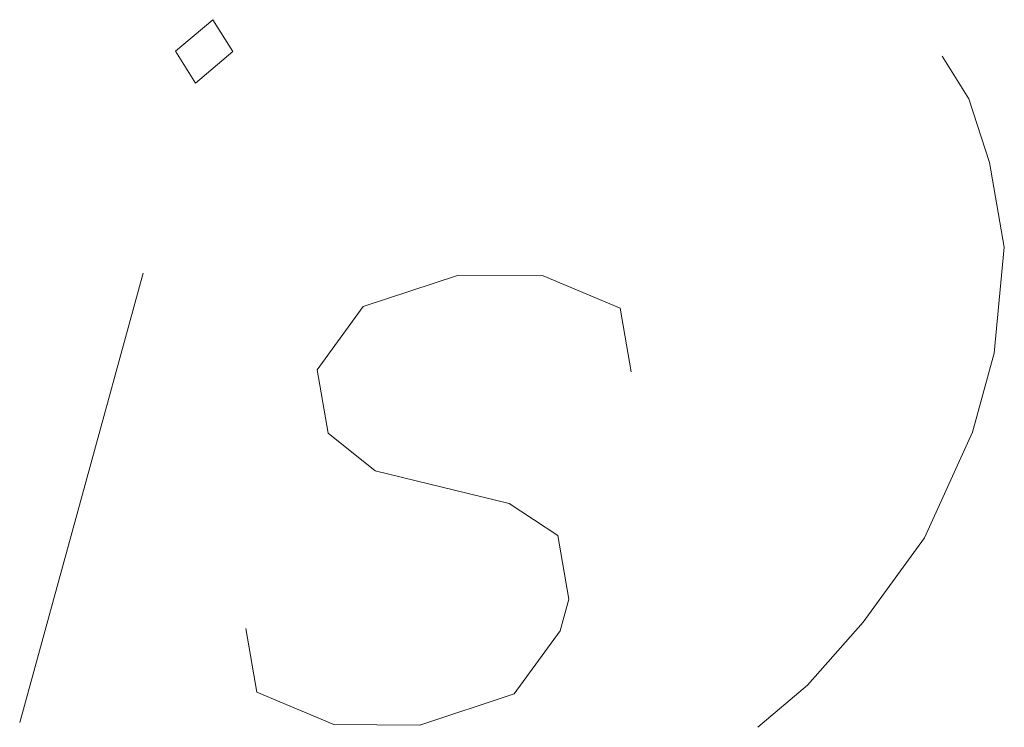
# Model space of a CAD drawing. Header units: millimetres. Extents: x 460 to 2266, y 622 to 2169.
# Tile 68 of 95: x 2110.516 to 2111.485, y 1841.713 to 1842.409. Entities that reach past the tile are written whole.
import ezdxf

# ---------------------------------------------------------------- set-up
doc = ezdxf.new("R2010")
doc.units = ezdxf.units.MM
doc.layers.add('#RAMKA', color=7, linetype='Continuous', lineweight=18)

# ---------------------------------------------------------------- blocks, each defined once
blk = doc.blocks.new('*U627')
at = {"layer": '#RAMKA', "color": 7, "linetype": 'ByBlock', "lineweight": 18}
blk.add_line((5555405.77263, 5636188.78213), (5555405.65106, 5636188.34022), dxfattribs=at)
at = {"layer": '#RAMKA', "color": 7, "linetype": 'ByBlock', "lineweight": 18, "flags": 128}
blk.add_lwpolyline([(5555405.80456, 5636189.00065), (5555405.82411, 5636188.96927), (5555405.86081, 5636189.00028), (5555405.84127, 5636189.03165), (5555405.80456, 5636189.00065)], dxfattribs=at)

msp = doc.modelspace()

# ---------------------------------------------------------------- linework, layer by layer
at = {"layer": '#RAMKA', "color": 7, "linetype": 'Continuous', "lineweight": 18, "flags": 128}
for points in [[(2111.42409, 1842.37285), (2111.45014, 1842.33101), (2111.47048, 1842.26838), (2111.48509, 1842.18496), (2111.47524, 1842.08086), (2111.45378, 1842.00285), (2111.40643, 1841.899), (2111.34606, 1841.81607), (2111.2914, 1841.75394), (2111.24247, 1841.7126)], [(2111.11796, 1842.0624), (2111.107, 1842.12497), (2111.03122, 1842.15672), (2110.94685, 1842.15728), (2110.85391, 1842.12665), (2110.80862, 1842.06446), (2110.81959, 1842.00189), (2110.86581, 1841.96509), (2110.99784, 1841.93296), (2111.0455, 1841.9014), (2111.05646, 1841.83883), (2111.04788, 1841.80764), (2111.0026, 1841.74544), (2110.90965, 1841.71481), (2110.82529, 1841.71537), (2110.7495, 1841.74713), (2110.73854, 1841.80969)]]:
    msp.add_lwpolyline(points, dxfattribs=at)

# ---------------------------------------------------------------- block references
at = {"layer": '#RAMKA', "color": 7, "linetype": 'Continuous', "lineweight": 18}
msp.add_blockref('*U627', (-5553295.13511, -5634346.62279), dxfattribs=at)

doc.saveas('drawing.dxf')
